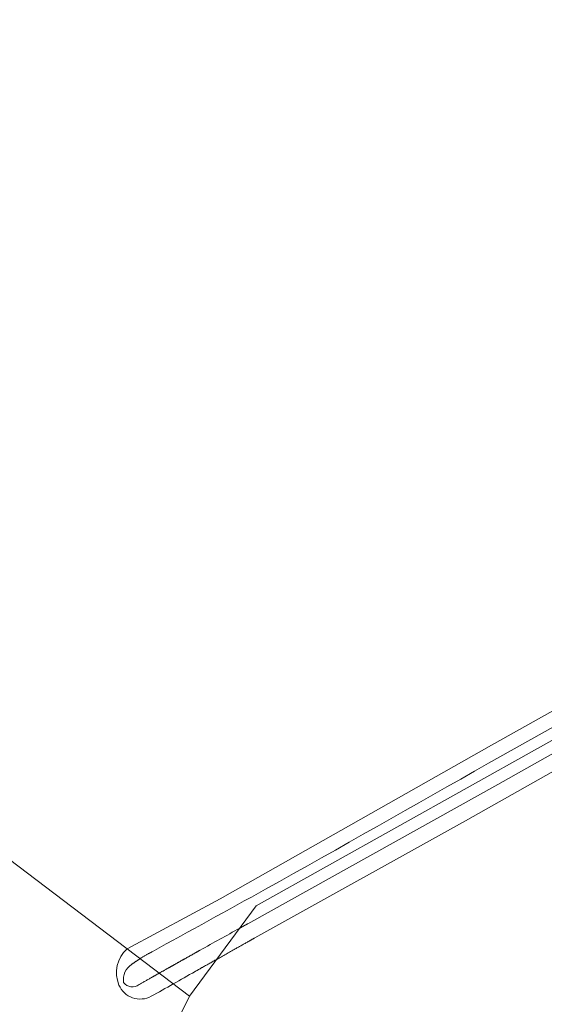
# Model space of a CAD drawing. Header units: metres. Extents: x 345144 to 348639, y 5629211 to 5635235.
# Tile 25 of 256: x 347872 to 347905, y 5630109 to 5630169. Entities that reach past the tile are written whole.
import ezdxf

# ---------------------------------------------------------------- set-up
doc = ezdxf.new("R2010")
doc.units = ezdxf.units.M
doc.header["$MEASUREMENT"] = 0
for name, color, linetype in [('028 Geländeform', 7, 'Continuous'), ('AX Flurstück', 7, 'Continuous'), ('Definitionslinie', 7, 'Continuous')]:
    doc.layers.add(name, color=color, linetype=linetype)

msp = doc.modelspace()

# ---------------------------------------------------------------- hatches: boundary and pattern name
at = {"layer": '028 Geländeform', "true_color": 0xb27500}
h = msp.add_hatch(dxfattribs=at)
h.set_pattern_fill('_USER', color=44, scale=0.2, angle=250.95521515, style=0, pattern_type=0)
h.set_pattern_definition([(250.9552151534, (0, 0), (0.1890527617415, -0.065261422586), [])])
edge = h.paths.add_edge_path(flags=0)
edge.add_line((347948.776, 5630144.064), (347948.802625, 5630144.08375))
edge.add_line((347948.802625, 5630144.08375), (347948.829547, 5630144.102531))
edge.add_line((347948.829547, 5630144.102531), (347948.856469, 5630144.121313))
edge.add_line((347948.856469, 5630144.121313), (347948.883688, 5630144.139125))
edge.add_line((347948.883688, 5630144.139125), (347948.910906, 5630144.156938))
edge.add_line((347948.910906, 5630144.156938), (347948.938422, 5630144.173781))
edge.add_line((347948.938422, 5630144.173781), (347948.965938, 5630144.190625))
edge.add_line((347948.965938, 5630144.190625), (347948.99375, 5630144.2065))
edge.add_line((347948.99375, 5630144.2065), (347949.021563, 5630144.222375))
edge.add_line((347949.021563, 5630144.222375), (347949.049672, 5630144.237281))
edge.add_line((347949.049672, 5630144.237281), (347949.077781, 5630144.252188))
edge.add_line((347949.077781, 5630144.252188), (347949.106188, 5630144.266125))
edge.add_line((347949.106188, 5630144.266125), (347949.134594, 5630144.280062))
edge.add_line((347949.134594, 5630144.280062), (347949.163297, 5630144.293031))
edge.add_line((347949.163297, 5630144.293031), (347949.192, 5630144.306))
edge.add_line((347949.192, 5630144.306), (347949.221, 5630144.318))
edge.add_line((347949.221, 5630144.318), (347949.221, 5630144.318))
edge.add_line((347949.221, 5630144.318), (347937.975, 5630132.355))
edge.add_line((347937.975, 5630132.355), (347937.975, 5630132.355))
edge.add_line((347937.975, 5630132.355), (347937.4945, 5630131.962))
edge.add_line((347937.4945, 5630131.962), (347937.013781, 5630131.569281))
edge.add_line((347937.013781, 5630131.569281), (347936.533063, 5630131.176563))
edge.add_line((347936.533063, 5630131.176563), (347936.052125, 5630130.784125))
edge.add_line((347936.052125, 5630130.784125), (347935.571188, 5630130.391688))
edge.add_line((347935.571188, 5630130.391688), (347935.090031, 5630129.999531))
edge.add_line((347935.090031, 5630129.999531), (347934.608875, 5630129.607375))
edge.add_line((347934.608875, 5630129.607375), (347934.1275, 5630129.2155))
edge.add_line((347934.1275, 5630129.2155), (347933.646125, 5630128.823625))
edge.add_line((347933.646125, 5630128.823625), (347933.164531, 5630128.432031))
edge.add_line((347933.164531, 5630128.432031), (347932.682938, 5630128.040437))
edge.add_line((347932.682938, 5630128.040437), (347932.201125, 5630127.649125))
edge.add_line((347932.201125, 5630127.649125), (347931.719313, 5630127.257813))
edge.add_line((347931.719313, 5630127.257813), (347931.237281, 5630126.866781))
edge.add_line((347931.237281, 5630126.866781), (347930.75525, 5630126.47575))
edge.add_line((347930.75525, 5630126.47575), (347930.273, 5630126.085))
edge.add_line((347930.273, 5630126.085), (347930.273, 5630126.085))
edge.add_line((347930.273, 5630126.085), (347928.8075, 5630124.859875))
edge.add_line((347928.8075, 5630124.859875), (347927.340766, 5630123.63625))
edge.add_line((347927.340766, 5630123.63625), (347925.874031, 5630122.412625))
edge.add_line((347925.874031, 5630122.412625), (347924.406062, 5630121.1905))
edge.add_line((347924.406062, 5630121.1905), (347922.938094, 5630119.968375))
edge.add_line((347922.938094, 5630119.968375), (347921.468891, 5630118.74775))
edge.add_line((347921.468891, 5630118.74775), (347919.999687, 5630117.527125))
edge.add_line((347919.999687, 5630117.527125), (347918.52925, 5630116.308))
edge.add_line((347918.52925, 5630116.308), (347917.058813, 5630115.088875))
edge.add_line((347917.058813, 5630115.088875), (347915.587141, 5630113.87125))
edge.add_line((347915.587141, 5630113.87125), (347914.115469, 5630112.653625))
edge.add_line((347914.115469, 5630112.653625), (347912.642562, 5630111.4375))
edge.add_line((347912.642562, 5630111.4375), (347911.169656, 5630110.221375))
edge.add_line((347911.169656, 5630110.221375), (347909.695516, 5630109.00675))
edge.add_line((347909.695516, 5630109.00675), (347908.221375, 5630107.792125))
edge.add_line((347908.221375, 5630107.792125), (347906.746, 5630106.579))
edge.add_line((347906.746, 5630106.579), (347906.746, 5630106.579))
edge.add_line((347906.746, 5630106.579), (347905.204375, 5630105.298))
edge.add_line((347905.204375, 5630105.298), (347903.661594, 5630104.018438))
edge.add_line((347903.661594, 5630104.018438), (347902.118813, 5630102.738875))
edge.add_line((347902.118813, 5630102.738875), (347900.574875, 5630101.46075))
edge.add_line((347900.574875, 5630101.46075), (347899.030937, 5630100.182625))
edge.add_line((347899.030937, 5630100.182625), (347897.485844, 5630098.905938))
edge.add_line((347897.485844, 5630098.905938), (347895.94075, 5630097.62925))
edge.add_line((347895.94075, 5630097.62925), (347894.3945, 5630096.354))
edge.add_line((347894.3945, 5630096.354), (347892.84825, 5630095.07875))
edge.add_line((347892.84825, 5630095.07875), (347891.300844, 5630093.804938))
edge.add_line((347891.300844, 5630093.804938), (347889.753438, 5630092.531125))
edge.add_line((347889.753438, 5630092.531125), (347888.204875, 5630091.25875))
edge.add_line((347888.204875, 5630091.25875), (347886.656313, 5630089.986375))
edge.add_line((347886.656313, 5630089.986375), (347885.106594, 5630088.715438))
edge.add_line((347885.106594, 5630088.715438), (347883.556875, 5630087.4445))
edge.add_line((347883.556875, 5630087.4445), (347882.006, 5630086.175))
edge.add_line((347882.006, 5630086.175), (347882.006, 5630086.175))
edge.add_line((347882.006, 5630086.175), (347881.638625, 5630085.871375))
edge.add_line((347881.638625, 5630085.871375), (347881.271172, 5630085.567844))
edge.add_line((347881.271172, 5630085.567844), (347880.903719, 5630085.264313))
edge.add_line((347880.903719, 5630085.264313), (347880.536188, 5630084.960875))
edge.add_line((347880.536188, 5630084.960875), (347880.168656, 5630084.657438))
edge.add_line((347880.168656, 5630084.657438), (347879.801047, 5630084.354094))
edge.add_line((347879.801047, 5630084.354094), (347879.433438, 5630084.05075))
edge.add_line((347879.433438, 5630084.05075), (347879.06575, 5630083.7475))
edge.add_line((347879.06575, 5630083.7475), (347878.698063, 5630083.44425))
edge.add_line((347878.698063, 5630083.44425), (347878.330297, 5630083.141094))
edge.add_line((347878.330297, 5630083.141094), (347877.962531, 5630082.837938))
edge.add_line((347877.962531, 5630082.837938), (347877.594688, 5630082.534875))
edge.add_line((347877.594688, 5630082.534875), (347877.226844, 5630082.231812))
edge.add_line((347877.226844, 5630082.231812), (347876.858922, 5630081.928844))
edge.add_line((347876.858922, 5630081.928844), (347876.491, 5630081.625875))
edge.add_line((347876.491, 5630081.625875), (347876.123, 5630081.323))
edge.add_arc((347876.383, 5630080.597), 0.771152, 109.70380292, 157.12312821)
edge.add_arc((347876.404, 5630080.636), 0.777139, 160.37593225, 221.19285835)
edge.add_line((347875.819, 5630080.124), (347876.0645, 5630079.637875))
edge.add_line((347876.0645, 5630079.637875), (347876.310484, 5630079.151984))
edge.add_line((347876.310484, 5630079.151984), (347876.556469, 5630078.666094))
edge.add_line((347876.556469, 5630078.666094), (347876.802937, 5630078.180438))
edge.add_line((347876.802937, 5630078.180438), (347877.049406, 5630077.694781))
edge.add_line((347877.049406, 5630077.694781), (347877.296359, 5630077.209359))
edge.add_line((347877.296359, 5630077.209359), (347877.543313, 5630076.723938))
edge.add_line((347877.543313, 5630076.723938), (347877.79075, 5630076.23875))
edge.add_line((347877.79075, 5630076.23875), (347878.038188, 5630075.753563))
edge.add_line((347878.038188, 5630075.753563), (347878.286109, 5630075.268609))
edge.add_line((347878.286109, 5630075.268609), (347878.534031, 5630074.783656))
edge.add_line((347878.534031, 5630074.783656), (347878.782438, 5630074.298938))
edge.add_line((347878.782438, 5630074.298938), (347879.030844, 5630073.814219))
edge.add_line((347879.030844, 5630073.814219), (347879.279734, 5630073.329734))
edge.add_line((347879.279734, 5630073.329734), (347879.528625, 5630072.84525))
edge.add_line((347879.528625, 5630072.84525), (347879.778, 5630072.361))
edge.add_arc((347879.747, 5630076.256), 3.895123, 216.12576206, 270.45600299, ccw=False)
edge.add_line((347876.6, 5630073.959), (347876.3965, 5630074.345875))
edge.add_line((347876.3965, 5630074.345875), (347876.196984, 5630074.734641))
edge.add_line((347876.196984, 5630074.734641), (347875.997469, 5630075.123406))
edge.add_line((347875.997469, 5630075.123406), (347875.801938, 5630075.514063))
edge.add_line((347875.801938, 5630075.514063), (347875.606406, 5630075.904719))
edge.add_line((347875.606406, 5630075.904719), (347875.414859, 5630076.297266))
edge.add_line((347875.414859, 5630076.297266), (347875.223313, 5630076.689813))
edge.add_line((347875.223313, 5630076.689813), (347875.03575, 5630077.08425))
edge.add_line((347875.03575, 5630077.08425), (347874.848188, 5630077.478688))
edge.add_line((347874.848188, 5630077.478688), (347874.664609, 5630077.875016))
edge.add_line((347874.664609, 5630077.875016), (347874.481031, 5630078.271344))
edge.add_line((347874.481031, 5630078.271344), (347874.301438, 5630078.669563))
edge.add_line((347874.301438, 5630078.669563), (347874.121844, 5630079.067781))
edge.add_line((347874.121844, 5630079.067781), (347873.946234, 5630079.467891))
edge.add_line((347873.946234, 5630079.467891), (347873.770625, 5630079.868))
edge.add_line((347873.770625, 5630079.868), (347873.599, 5630080.27))
edge.add_arc((347875.145, 5630081.171), 1.78939, 163.84352229, 210.23338887, ccw=False)
edge.add_line((347873.426, 5630081.669), (347873.459375, 5630081.76125))
edge.add_line((347873.459375, 5630081.76125), (347873.498953, 5630081.848531))
edge.add_line((347873.498953, 5630081.848531), (347873.538531, 5630081.935812))
edge.add_line((347873.538531, 5630081.935812), (347873.584313, 5630082.018125))
edge.add_line((347873.584313, 5630082.018125), (347873.630094, 5630082.100438))
edge.add_line((347873.630094, 5630082.100438), (347873.682078, 5630082.177781))
edge.add_line((347873.682078, 5630082.177781), (347873.734063, 5630082.255125))
edge.add_line((347873.734063, 5630082.255125), (347873.79225, 5630082.3275))
edge.add_line((347873.79225, 5630082.3275), (347873.850438, 5630082.399875))
edge.add_line((347873.850438, 5630082.399875), (347873.914828, 5630082.467281))
edge.add_line((347873.914828, 5630082.467281), (347873.979219, 5630082.534688))
edge.add_line((347873.979219, 5630082.534688), (347874.049813, 5630082.597125))
edge.add_line((347874.049813, 5630082.597125), (347874.120406, 5630082.659563))
edge.add_line((347874.120406, 5630082.659563), (347874.197203, 5630082.717031))
edge.add_line((347874.197203, 5630082.717031), (347874.274, 5630082.7745))
edge.add_line((347874.274, 5630082.7745), (347874.357, 5630082.827))
edge.add_line((347874.357, 5630082.827), (347874.357, 5630082.827))
edge.add_line((347874.357, 5630082.827), (347874.907625, 5630083.268625))
edge.add_line((347874.907625, 5630083.268625), (347875.457656, 5630083.710984))
edge.add_line((347875.457656, 5630083.710984), (347876.007688, 5630084.153344))
edge.add_line((347876.007688, 5630084.153344), (347876.557125, 5630084.596438))
edge.add_line((347876.557125, 5630084.596438), (347877.106563, 5630085.039531))
edge.add_line((347877.106563, 5630085.039531), (347877.655406, 5630085.483359))
edge.add_line((347877.655406, 5630085.483359), (347878.20425, 5630085.927188))
edge.add_line((347878.20425, 5630085.927188), (347878.7525, 5630086.37175))
edge.add_line((347878.7525, 5630086.37175), (347879.30075, 5630086.816313))
edge.add_line((347879.30075, 5630086.816313), (347879.848406, 5630087.261609))
edge.add_line((347879.848406, 5630087.261609), (347880.396063, 5630087.706906))
edge.add_line((347880.396063, 5630087.706906), (347880.943125, 5630088.152938))
edge.add_line((347880.943125, 5630088.152938), (347881.490188, 5630088.598969))
edge.add_line((347881.490188, 5630088.598969), (347882.036656, 5630089.045734))
edge.add_line((347882.036656, 5630089.045734), (347882.583125, 5630089.4925))
edge.add_line((347882.583125, 5630089.4925), (347883.129, 5630089.94))
edge.add_line((347883.129, 5630089.94), (347883.129, 5630089.94))
edge.add_line((347883.129, 5630089.94), (347884.5225, 5630091.093875))
edge.add_line((347884.5225, 5630091.093875), (347885.916547, 5630092.247047))
edge.add_line((347885.916547, 5630092.247047), (347887.310594, 5630093.400219))
edge.add_line((347887.310594, 5630093.400219), (347888.705188, 5630094.552688))
edge.add_line((347888.705188, 5630094.552688), (347890.099781, 5630095.705156))
edge.add_line((347890.099781, 5630095.705156), (347891.494922, 5630096.856922))
edge.add_line((347891.494922, 5630096.856922), (347892.890063, 5630098.008688))
edge.add_line((347892.890063, 5630098.008688), (347894.28575, 5630099.15975))
edge.add_line((347894.28575, 5630099.15975), (347895.681437, 5630100.310813))
edge.add_line((347895.681437, 5630100.310813), (347897.077672, 5630101.461172))
edge.add_line((347897.077672, 5630101.461172), (347898.473906, 5630102.611531))
edge.add_line((347898.473906, 5630102.611531), (347899.870688, 5630103.761188))
edge.add_line((347899.870688, 5630103.761188), (347901.267469, 5630104.910844))
edge.add_line((347901.267469, 5630104.910844), (347902.664797, 5630106.059797))
edge.add_line((347902.664797, 5630106.059797), (347904.062125, 5630107.20875))
edge.add_line((347904.062125, 5630107.20875), (347905.46, 5630108.357))
edge.add_line((347905.46, 5630108.357), (347905.46, 5630108.357))
edge.add_line((347905.46, 5630108.357), (347906.466, 5630109.193375))
edge.add_line((347906.466, 5630109.193375), (347907.471516, 5630110.030313))
edge.add_line((347907.471516, 5630110.030313), (347908.477031, 5630110.86725))
edge.add_line((347908.477031, 5630110.86725), (347909.482063, 5630111.70475))
edge.add_line((347909.482063, 5630111.70475), (347910.487094, 5630112.54225))
edge.add_line((347910.487094, 5630112.54225), (347911.491641, 5630113.380313))
edge.add_line((347911.491641, 5630113.380313), (347912.496188, 5630114.218375))
edge.add_line((347912.496188, 5630114.218375), (347913.50025, 5630115.057))
edge.add_line((347913.50025, 5630115.057), (347914.504313, 5630115.895625))
edge.add_line((347914.504313, 5630115.895625), (347915.507891, 5630116.734813))
edge.add_line((347915.507891, 5630116.734813), (347916.511469, 5630117.574))
edge.add_line((347916.511469, 5630117.574), (347917.514563, 5630118.41375))
edge.add_line((347917.514563, 5630118.41375), (347918.517656, 5630119.2535))
edge.add_line((347918.517656, 5630119.2535), (347919.520266, 5630120.093813))
edge.add_line((347919.520266, 5630120.093813), (347920.522875, 5630120.934125))
edge.add_line((347920.522875, 5630120.934125), (347921.525, 5630121.775))
edge.add_line((347921.525, 5630121.775), (347921.525, 5630121.775))
edge.add_line((347921.525, 5630121.775), (347922.3385, 5630122.448))
edge.add_line((347922.3385, 5630122.448), (347923.152609, 5630123.120266))
edge.add_line((347923.152609, 5630123.120266), (347923.966719, 5630123.792531))
edge.add_line((347923.966719, 5630123.792531), (347924.781438, 5630124.464063))
edge.add_line((347924.781438, 5630124.464063), (347925.596156, 5630125.135594))
edge.add_line((347925.596156, 5630125.135594), (347926.411484, 5630125.806391))
edge.add_line((347926.411484, 5630125.806391), (347927.226813, 5630126.477188))
edge.add_line((347927.226813, 5630126.477188), (347928.04275, 5630127.14725))
edge.add_line((347928.04275, 5630127.14725), (347928.858688, 5630127.817313))
edge.add_line((347928.858688, 5630127.817313), (347929.675234, 5630128.486641))
edge.add_line((347929.675234, 5630128.486641), (347930.491781, 5630129.155969))
edge.add_line((347930.491781, 5630129.155969), (347931.308938, 5630129.824563))
edge.add_line((347931.308938, 5630129.824563), (347932.126094, 5630130.493156))
edge.add_line((347932.126094, 5630130.493156), (347932.943859, 5630131.161016))
edge.add_line((347932.943859, 5630131.161016), (347933.761625, 5630131.828875))
edge.add_line((347933.761625, 5630131.828875), (347934.58, 5630132.496))
edge.add_line((347934.58, 5630132.496), (347934.58, 5630132.496))
edge.add_line((347934.58, 5630132.496), (347935.4605, 5630133.22725))
edge.add_line((347935.4605, 5630133.22725), (347936.342688, 5630133.956438))
edge.add_line((347936.342688, 5630133.956438), (347937.224875, 5630134.685625))
edge.add_line((347937.224875, 5630134.685625), (347938.10875, 5630135.41275))
edge.add_line((347938.10875, 5630135.41275), (347938.992625, 5630136.139875))
edge.add_line((347938.992625, 5630136.139875), (347939.878188, 5630136.864938))
edge.add_line((347939.878188, 5630136.864938), (347940.76375, 5630137.59))
edge.add_line((347940.76375, 5630137.59), (347941.651, 5630138.313))
edge.add_line((347941.651, 5630138.313), (347942.53825, 5630139.036))
edge.add_line((347942.53825, 5630139.036), (347943.427188, 5630139.756938))
edge.add_line((347943.427188, 5630139.756938), (347944.316125, 5630140.477875))
edge.add_line((347944.316125, 5630140.477875), (347945.20675, 5630141.19675))
edge.add_line((347945.20675, 5630141.19675), (347946.097375, 5630141.915625))
edge.add_line((347946.097375, 5630141.915625), (347946.989688, 5630142.632438))
edge.add_line((347946.989688, 5630142.632438), (347947.882, 5630143.34925))
edge.add_line((347947.882, 5630143.34925), (347948.776, 5630144.064))

# ---------------------------------------------------------------- linework, layer by layer
at = {"layer": 'AX Flurstück', "color": 8, "linetype": 'Continuous', "lineweight": 13, "true_color": 0x808080, "flags": 128}
for points in [[(347765.359, 5630301.715), (347801.818, 5630272.224), (347842.401, 5630243.176), (347881.242, 5630214.415), (347899.556, 5630200.422), (347919.325, 5630185.3), (347956.156, 5630157.126), (347958.059, 5630155.678), (347925.751, 5630136.356), (347886.936, 5630114.651), (347882.851, 5630109.11), (347871.8, 5630117.488), (347850.373, 5630134.161), (347829.057, 5630144.282), (347827.304, 5630145.182), (347811.512, 5630152.626), (347786.537, 5630166.237), (347763.911, 5630180.157), (347746.332, 5630191.713), (347729.001, 5630209.397), (347700.477, 5630240.688), (347659.27, 5630287.274), (347637.587, 5630310.521), (347607.693, 5630344.945)], [(347786.537, 5630166.237), (347811.512, 5630152.626), (347827.304, 5630145.182), (347829.057, 5630144.282), (347850.373, 5630134.161), (347871.8, 5630117.488), (347882.851, 5630109.11), (347878.606, 5630100.589), (347858.182, 5630057.626), (347855.74, 5630052.932), (347851.988, 5630044.829), (347848.117, 5630038.692), (347844.14, 5630032.939), (347842.523, 5630030.814), (347839.821, 5630027.912), (347828.052, 5630016.018), (347825.965, 5630017.103), (347816.814, 5630024.233), (347779.288, 5630051.186)], [(347934.394, 5630128.545), (347863.867, 5630053.519), (347859.784, 5630056.42), (347858.182, 5630057.626), (347878.606, 5630100.589), (347882.851, 5630109.11), (347886.936, 5630114.651), (347925.751, 5630136.356), (347927.531, 5630135.042), (347934.394, 5630128.545)]]:
    msp.add_lwpolyline(points, dxfattribs=at)
at = {"layer": 'Definitionslinie', "color": 44, "linetype": 'Continuous', "lineweight": 5, "true_color": 0xb27500, "flags": 128}
for points in [[(347901.353, 5630124.486), (347922.908, 5630136.548)], [(347901.18, 5630123.393), (347915.026, 5630131.135)], [(347901.755, 5630122.089), (347917.742, 5630131.091)], [(347899.775, 5630119.85), (347916.786, 5630129.471)], [(347884.722, 5630115.079), (347901.353, 5630124.486)], [(347887.507, 5630115.662), (347888.363375, 5630116.142), (347889.219297, 5630116.622797), (347890.075219, 5630117.103594), (347890.930688, 5630117.585188), (347891.786156, 5630118.066781), (347892.641172, 5630118.549172), (347893.496187, 5630119.031563), (347894.35075, 5630119.51475), (347895.205313, 5630119.997938), (347896.059422, 5630120.481922), (347896.913531, 5630120.965906), (347897.767188, 5630121.450688), (347898.620844, 5630121.935469), (347899.474047, 5630122.421047), (347900.32725, 5630122.906625), (347901.18, 5630123.393)], [(347886.422, 5630113.551), (347901.755, 5630122.089)], [(347886.843, 5630112.677), (347899.775, 5630119.85)], [(347880.545, 5630111.828), (347880.980125, 5630112.067625), (347881.41525, 5630112.30725), (347881.850375, 5630112.546875), (347882.2855, 5630112.7865), (347882.720625, 5630113.026125), (347883.15575, 5630113.26575), (347883.590875, 5630113.505375), (347884.026, 5630113.745), (347884.461125, 5630113.984625), (347884.89625, 5630114.22425), (347885.331375, 5630114.463875), (347885.7665, 5630114.7035), (347886.201625, 5630114.943125), (347886.63675, 5630115.18275), (347887.071875, 5630115.422375), (347887.507, 5630115.662)], [(347879.016, 5630112.016), (347884.722, 5630115.079)], [(347879.756, 5630109.821), (347879.80125, 5630109.846625), (347879.8465, 5630109.87225), (347879.89175, 5630109.897875), (347879.937, 5630109.9235), (347879.98225, 5630109.949125), (347880.0275, 5630109.97475), (347880.07275, 5630110.000375), (347880.118, 5630110.026), (347880.16325, 5630110.051625), (347880.2085, 5630110.07725), (347880.25375, 5630110.102875), (347880.299, 5630110.1285), (347880.34425, 5630110.154125), (347880.3895, 5630110.17975), (347880.43475, 5630110.205375), (347880.48, 5630110.231), (347880.48, 5630110.231), (347880.486625, 5630110.23475), (347880.493266, 5630110.238516), (347880.499906, 5630110.242281), (347880.506563, 5630110.246062), (347880.513219, 5630110.249844), (347880.519891, 5630110.253641), (347880.526563, 5630110.257437), (347880.53325, 5630110.26125), (347880.539937, 5630110.265063), (347880.546641, 5630110.268891), (347880.553344, 5630110.272719), (347880.560062, 5630110.276563), (347880.566781, 5630110.280406), (347880.573516, 5630110.284266), (347880.58025, 5630110.288125), (347880.587, 5630110.292), (347880.587, 5630110.292), (347880.612125, 5630110.306125), (347880.637266, 5630110.320266), (347880.662406, 5630110.334406), (347880.687563, 5630110.348563), (347880.712719, 5630110.362719), (347880.737891, 5630110.376891), (347880.763063, 5630110.391063), (347880.78825, 5630110.40525), (347880.813438, 5630110.419438), (347880.838641, 5630110.433641), (347880.863844, 5630110.447844), (347880.889063, 5630110.462063), (347880.914281, 5630110.476281), (347880.939516, 5630110.490516), (347880.96475, 5630110.50475), (347880.99, 5630110.519), (347880.99, 5630110.519), (347881.02275, 5630110.5375), (347881.055516, 5630110.556016), (347881.088281, 5630110.574531), (347881.121063, 5630110.593063), (347881.153844, 5630110.611594), (347881.186641, 5630110.630141), (347881.219438, 5630110.648688), (347881.25225, 5630110.66725), (347881.285063, 5630110.685813), (347881.317891, 5630110.704391), (347881.350719, 5630110.722969), (347881.383563, 5630110.741563), (347881.416406, 5630110.760156), (347881.449266, 5630110.778766), (347881.482125, 5630110.797375), (347881.515, 5630110.816), (347881.515, 5630110.816), (347881.535, 5630110.827125), (347881.554984, 5630110.838266), (347881.574969, 5630110.849406), (347881.594937, 5630110.860563), (347881.614906, 5630110.871719), (347881.634859, 5630110.882891), (347881.654813, 5630110.894063), (347881.67475, 5630110.90525), (347881.694688, 5630110.916438), (347881.714609, 5630110.927641), (347881.734531, 5630110.938844), (347881.754438, 5630110.950063), (347881.774344, 5630110.961281), (347881.794234, 5630110.972516), (347881.814125, 5630110.98375), (347881.834, 5630110.995), (347881.834, 5630110.995), (347881.859125, 5630111.009125), (347881.884234, 5630111.023234), (347881.909344, 5630111.037344), (347881.934438, 5630111.051438), (347881.959531, 5630111.065531), (347881.984609, 5630111.079609), (347882.009688, 5630111.093688), (347882.03475, 5630111.10775), (347882.059813, 5630111.121813), (347882.084859, 5630111.135859), (347882.109906, 5630111.149906), (347882.134938, 5630111.163938), (347882.159969, 5630111.177969), (347882.184984, 5630111.191984), (347882.21, 5630111.206), (347882.235, 5630111.22), (347882.235, 5630111.22), (347882.26175, 5630111.235125), (347882.2885, 5630111.250234), (347882.31525, 5630111.265344), (347882.342, 5630111.280438), (347882.36875, 5630111.295531), (347882.3955, 5630111.310609), (347882.42225, 5630111.325688), (347882.449, 5630111.34075), (347882.47575, 5630111.355813), (347882.5025, 5630111.370859), (347882.52925, 5630111.385906), (347882.556, 5630111.400938), (347882.58275, 5630111.415969), (347882.6095, 5630111.430984), (347882.63625, 5630111.446), (347882.663, 5630111.461), (347882.663, 5630111.461), (347882.68925, 5630111.475625), (347882.715516, 5630111.490266), (347882.741781, 5630111.504906), (347882.768063, 5630111.519563), (347882.794344, 5630111.534219), (347882.820641, 5630111.548891), (347882.846938, 5630111.563563), (347882.87325, 5630111.57825), (347882.899563, 5630111.592938), (347882.925891, 5630111.607641), (347882.952219, 5630111.622344), (347882.978563, 5630111.637063), (347883.004906, 5630111.651781), (347883.031266, 5630111.666516), (347883.057625, 5630111.68125), (347883.084, 5630111.696), (347883.084, 5630111.696), (347883.108, 5630111.7095), (347883.132016, 5630111.723), (347883.156031, 5630111.7365), (347883.180063, 5630111.75), (347883.204094, 5630111.7635), (347883.228141, 5630111.777), (347883.252188, 5630111.7905), (347883.27625, 5630111.804), (347883.300313, 5630111.8175), (347883.324391, 5630111.831), (347883.348469, 5630111.8445), (347883.372562, 5630111.858), (347883.396656, 5630111.8715), (347883.420766, 5630111.885), (347883.444875, 5630111.8985), (347883.469, 5630111.912), (347883.469, 5630111.912), (347883.471, 5630111.913), (347883.472984, 5630111.914016), (347883.474969, 5630111.915031), (347883.476937, 5630111.916063), (347883.478906, 5630111.917094), (347883.480859, 5630111.918141), (347883.482813, 5630111.919188), (347883.48475, 5630111.92025), (347883.486688, 5630111.921313), (347883.488609, 5630111.922391), (347883.490531, 5630111.923469), (347883.492438, 5630111.924563), (347883.494344, 5630111.925656), (347883.496234, 5630111.926766), (347883.498125, 5630111.927875), (347883.5, 5630111.929), (347883.5, 5630111.929), (347883.651125, 5630112.013375), (347883.802297, 5630112.097672), (347883.953469, 5630112.181969), (347884.104688, 5630112.266188), (347884.255906, 5630112.350406), (347884.407172, 5630112.434547), (347884.558438, 5630112.518688), (347884.70975, 5630112.60275), (347884.861063, 5630112.686813), (347885.012422, 5630112.770797), (347885.163781, 5630112.854781), (347885.315188, 5630112.938688), (347885.466594, 5630113.022594), (347885.618047, 5630113.106422), (347885.7695, 5630113.19025), (347885.921, 5630113.274), (347885.921, 5630113.274), (347885.931375, 5630113.27975), (347885.941766, 5630113.2855), (347885.952156, 5630113.29125), (347885.962563, 5630113.297), (347885.972969, 5630113.30275), (347885.983391, 5630113.3085), (347885.993813, 5630113.31425), (347886.00425, 5630113.32), (347886.014687, 5630113.32575), (347886.025141, 5630113.3315), (347886.035594, 5630113.33725), (347886.046063, 5630113.343), (347886.056531, 5630113.34875), (347886.067016, 5630113.3545), (347886.0775, 5630113.36025), (347886.088, 5630113.366), (347886.088, 5630113.366), (347886.101, 5630113.37325), (347886.114016, 5630113.3805), (347886.127031, 5630113.38775), (347886.140063, 5630113.395), (347886.153094, 5630113.40225), (347886.166141, 5630113.4095), (347886.179188, 5630113.41675), (347886.19225, 5630113.424), (347886.205313, 5630113.43125), (347886.218391, 5630113.4385), (347886.231469, 5630113.44575), (347886.244563, 5630113.453), (347886.257656, 5630113.46025), (347886.270766, 5630113.4675), (347886.283875, 5630113.47475), (347886.297, 5630113.482), (347886.297, 5630113.482), (347886.30475, 5630113.48625), (347886.312516, 5630113.490516), (347886.320281, 5630113.494781), (347886.328063, 5630113.499062), (347886.335844, 5630113.503344), (347886.343641, 5630113.507641), (347886.351438, 5630113.511937), (347886.35925, 5630113.51625), (347886.367063, 5630113.520563), (347886.374891, 5630113.524891), (347886.382719, 5630113.529219), (347886.390563, 5630113.533563), (347886.398406, 5630113.537906), (347886.406266, 5630113.542266), (347886.414125, 5630113.546625), (347886.422, 5630113.551)], [(347880.495, 5630109.098), (347880.6635, 5630109.193125), (347880.832, 5630109.28825), (347881.0005, 5630109.383375), (347881.169, 5630109.4785), (347881.3375, 5630109.573625), (347881.506, 5630109.66875), (347881.6745, 5630109.763875), (347881.843, 5630109.859), (347882.0115, 5630109.954125), (347882.18, 5630110.04925), (347882.3485, 5630110.144375), (347882.517, 5630110.2395), (347882.6855, 5630110.334625), (347882.854, 5630110.42975), (347883.0225, 5630110.524875), (347883.191, 5630110.62), (347883.191, 5630110.62), (347883.220875, 5630110.63675), (347883.250734, 5630110.653516), (347883.280594, 5630110.670281), (347883.310438, 5630110.687063), (347883.340281, 5630110.703844), (347883.370109, 5630110.720641), (347883.399938, 5630110.737438), (347883.42975, 5630110.75425), (347883.459563, 5630110.771062), (347883.489359, 5630110.787891), (347883.519156, 5630110.804719), (347883.548938, 5630110.821563), (347883.578719, 5630110.838406), (347883.608484, 5630110.855266), (347883.63825, 5630110.872125), (347883.668, 5630110.889), (347883.668, 5630110.889), (347883.72075, 5630110.91875), (347883.773516, 5630110.9485), (347883.826281, 5630110.97825), (347883.879063, 5630111.008), (347883.931844, 5630111.03775), (347883.984641, 5630111.0675), (347884.037438, 5630111.09725), (347884.09025, 5630111.127), (347884.143063, 5630111.15675), (347884.195891, 5630111.1865), (347884.248719, 5630111.21625), (347884.301563, 5630111.246), (347884.354406, 5630111.27575), (347884.407266, 5630111.3055), (347884.460125, 5630111.33525), (347884.513, 5630111.365), (347884.513, 5630111.365), (347884.584125, 5630111.405125), (347884.655266, 5630111.44525), (347884.726406, 5630111.485375), (347884.797563, 5630111.5255), (347884.868719, 5630111.565625), (347884.939891, 5630111.60575), (347885.011062, 5630111.645875), (347885.08225, 5630111.686), (347885.153438, 5630111.726125), (347885.224641, 5630111.76625), (347885.295844, 5630111.806375), (347885.367063, 5630111.8465), (347885.438281, 5630111.886625), (347885.509516, 5630111.92675), (347885.58075, 5630111.966875), (347885.652, 5630112.007), (347885.652, 5630112.007), (347885.701625, 5630112.034875), (347885.75125, 5630112.062766), (347885.800875, 5630112.090656), (347885.8505, 5630112.118563), (347885.900125, 5630112.146469), (347885.94975, 5630112.174391), (347885.999375, 5630112.202312), (347886.049, 5630112.23025), (347886.098625, 5630112.258188), (347886.14825, 5630112.286141), (347886.197875, 5630112.314094), (347886.2475, 5630112.342063), (347886.297125, 5630112.370031), (347886.34675, 5630112.398016), (347886.396375, 5630112.426), (347886.446, 5630112.454), (347886.446, 5630112.454), (347886.470875, 5630112.467875), (347886.495734, 5630112.481766), (347886.520594, 5630112.495656), (347886.545438, 5630112.509563), (347886.570281, 5630112.523469), (347886.595109, 5630112.537391), (347886.619938, 5630112.551313), (347886.64475, 5630112.56525), (347886.669562, 5630112.579188), (347886.694359, 5630112.593141), (347886.719156, 5630112.607094), (347886.743938, 5630112.621063), (347886.768719, 5630112.635031), (347886.793484, 5630112.649016), (347886.81825, 5630112.663), (347886.843, 5630112.677)], [(347879.293, 5630111.056), (347879.311875, 5630111.069125), (347879.330797, 5630111.082188), (347879.349719, 5630111.09525), (347879.368688, 5630111.10825), (347879.387656, 5630111.12125), (347879.406672, 5630111.134188), (347879.425688, 5630111.147125), (347879.44475, 5630111.16), (347879.463813, 5630111.172875), (347879.482922, 5630111.185688), (347879.502031, 5630111.1985), (347879.521188, 5630111.21125), (347879.540344, 5630111.224), (347879.559547, 5630111.236688), (347879.57875, 5630111.249375), (347879.598, 5630111.262), (347879.598, 5630111.262), (347879.60775, 5630111.268375), (347879.6175, 5630111.274734), (347879.62725, 5630111.281094), (347879.637, 5630111.287437), (347879.64675, 5630111.293781), (347879.6565, 5630111.300109), (347879.66625, 5630111.306438), (347879.676, 5630111.31275), (347879.68575, 5630111.319062), (347879.6955, 5630111.325359), (347879.70525, 5630111.331656), (347879.715, 5630111.337938), (347879.72475, 5630111.344219), (347879.7345, 5630111.350484), (347879.74425, 5630111.35675), (347879.754, 5630111.363), (347879.754, 5630111.363), (347879.75825, 5630111.365625), (347879.7625, 5630111.368266), (347879.76675, 5630111.370906), (347879.771, 5630111.373563), (347879.77525, 5630111.376219), (347879.7795, 5630111.378891), (347879.78375, 5630111.381563), (347879.788, 5630111.38425), (347879.79225, 5630111.386938), (347879.7965, 5630111.389641), (347879.80075, 5630111.392344), (347879.805, 5630111.395063), (347879.80925, 5630111.397781), (347879.8135, 5630111.400516), (347879.81775, 5630111.40325), (347879.822, 5630111.406), (347879.822, 5630111.406), (347879.855875, 5630111.42725), (347879.889891, 5630111.448297), (347879.923906, 5630111.469344), (347879.958063, 5630111.490188), (347879.992219, 5630111.511031), (347880.026516, 5630111.531672), (347880.060813, 5630111.552313), (347880.09525, 5630111.57275), (347880.129688, 5630111.593188), (347880.164266, 5630111.613422), (347880.198844, 5630111.633656), (347880.233563, 5630111.653687), (347880.268281, 5630111.673719), (347880.303141, 5630111.693547), (347880.338, 5630111.713375), (347880.373, 5630111.733), (347880.373, 5630111.733), (347880.373625, 5630111.733375), (347880.374266, 5630111.73375), (347880.374906, 5630111.734125), (347880.375563, 5630111.7345), (347880.376219, 5630111.734875), (347880.376891, 5630111.73525), (347880.377563, 5630111.735625), (347880.37825, 5630111.736), (347880.378938, 5630111.736375), (347880.379641, 5630111.73675), (347880.380344, 5630111.737125), (347880.381063, 5630111.7375), (347880.381781, 5630111.737875), (347880.382516, 5630111.73825), (347880.38325, 5630111.738625), (347880.384, 5630111.739), (347880.384, 5630111.739), (347880.394, 5630111.744625), (347880.404016, 5630111.750234), (347880.414031, 5630111.755844), (347880.424063, 5630111.761438), (347880.434094, 5630111.767031), (347880.444141, 5630111.772609), (347880.454188, 5630111.778187), (347880.46425, 5630111.78375), (347880.474313, 5630111.789313), (347880.484391, 5630111.794859), (347880.494469, 5630111.800406), (347880.504563, 5630111.805938), (347880.514656, 5630111.811469), (347880.524766, 5630111.816984), (347880.534875, 5630111.8225), (347880.545, 5630111.828)]]:
    msp.add_lwpolyline(points, dxfattribs=at)
at = {"layer": 'Definitionslinie', "color": 44, "linetype": 'Continuous', "lineweight": 5, "true_color": 0xb27500}
for centre, radius, start, end in [((347880.347, 5630110.549), 1.980233, 132.21726298, -157.46248531), ((347879.933, 5630110.11), 1.142122, 124.07963944, -171.99759977), ((347879.826, 5630110.356), 1.425209, -156.60081702, -61.99611089), ((347879.341, 5630110.343), 0.666472, -143.97262661, -51.514628)]:
    msp.add_arc(centre, radius, start, end, dxfattribs=at)

doc.saveas('drawing.dxf')
